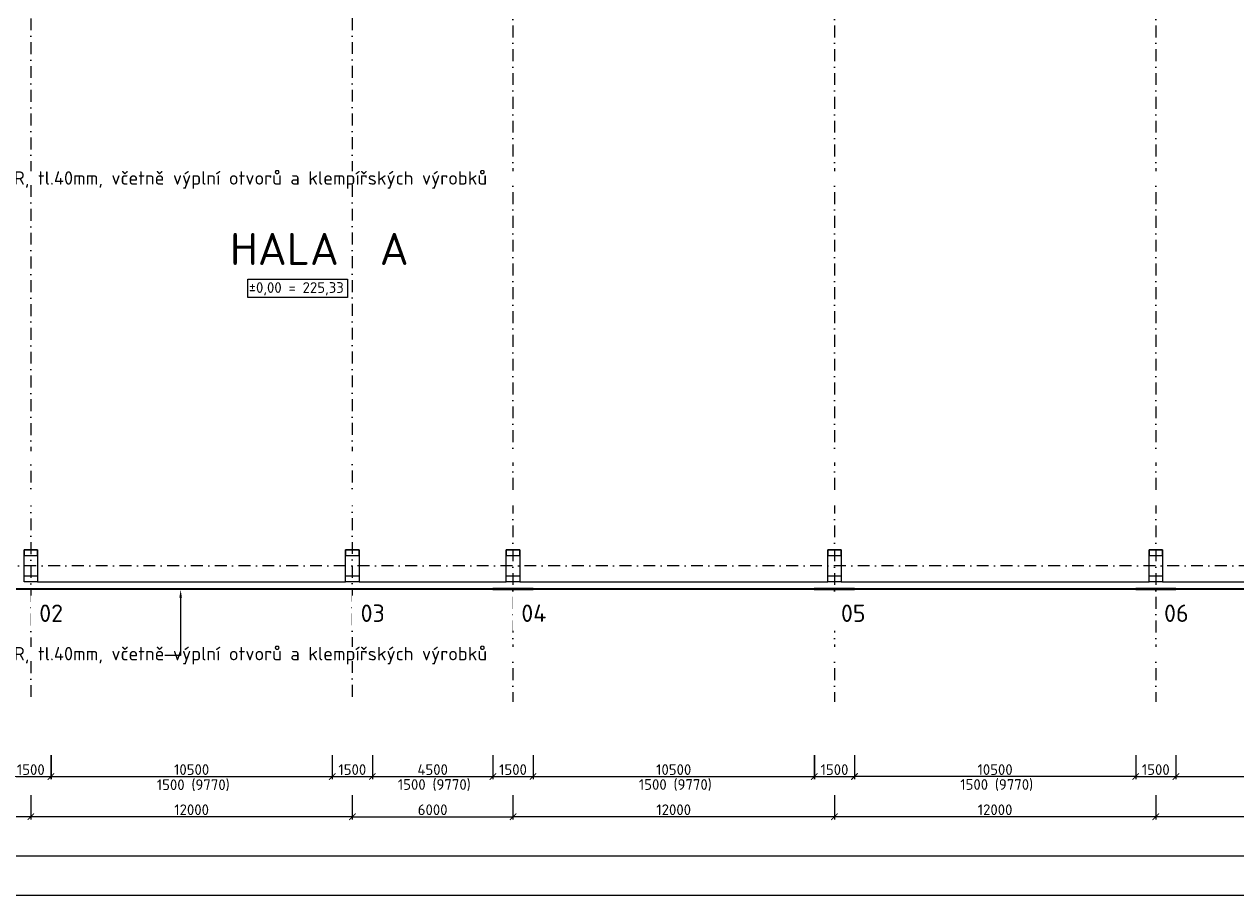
# Model space of a CAD drawing. Header units: millimetres. Extents: x -796345 to 3713765, y -2985421 to 2187451.
# Tile 189 of 256: x 311750 to 356987, y -12435 to 20227. Entities that reach past the tile are written whole.
import ezdxf
from ezdxf import colors
from ezdxf.entities.mleader import LeaderData, LeaderLine
from ezdxf.enums import TextEntityAlignment as Align
from ezdxf.math import Vec2, Vec3

# ---------------------------------------------------------------- set-up
doc = ezdxf.new("R2010")
doc.units = ezdxf.units.MM
doc.header["$PDMODE"] = 1
doc.linetypes.add('CENTERX2', pattern=[101.6, 63.5, -12.7, 12.7, -12.7])
doc.linetypes.add('DASHDOT', pattern=[25.4, 12.7, -6.35, 0, -6.35])
doc.layers.get('Defpoints').update_dxf_attribs({"color": 8})
for name, color, linetype, lineweight in [('A99_N_koty-200', 5, 'Continuous', 5), ('A99_N_osy', 1, 'CENTERX2', 9), ('A99_N_txt-popis-200', 240, 'Continuous', 5), ('A99_N_txt-popis-50', 240, 'Continuous', 9), ('A99_S_kce-pohl', 7, 'Continuous', 5), ('A99_S_otvory', 7, 'Continuous', 5), ('A99_S_sloupy', 7, 'Continuous', 5)]:
    doc.layers.add(name, color=color, linetype=linetype, lineweight=lineweight)
doc.styles.add('A99_kota', font='isocpeur.ttf', dxfattribs={"height": 2})
doc.styles.add('A99_popis', font='isocpeur.ttf')
doc.styles.add('ad_popis 100', font='isocpeur.ttf', dxfattribs={"height": 200})
doc.dimstyles.new('A99_kota_200 new', dxfattribs={"dimscale": 200, "dimtxt": 2, "dimasz": 1.2, "dimexe": 0.5, "dimexo": 1.5, "dimgap": 0.3, "dimtad": 1, "dimdec": 0, "dimzin": 3, "dimdsep": 46, "dimtxsty": 'A99_kota', "dimblk": 'ARCHTICK', "dimcen": 2.5, "dimazin": 2, "dimtfac": 0.75, "dimtdec": 0, "dimtmove": 2, "dimatfit": 0, "dimfxl": 4, "dimfxlon": 1, "dimtolj": 1, "dimtzin": 0, "dimlwd": 5, "dimlwe": 5, "dimarcsym": 0})

# ---------------------------------------------------------------- blocks, each defined once
blk = doc.blocks.new('_ArchTick')
at = {"color": 0, "linetype": 'ByBlock', "const_width": 0.15}
blk.add_lwpolyline([(-0.5, -0.5), (0.5, 0.5)], dxfattribs=at)
blk = doc.blocks.new('*D216')
at = {"layer": 'A99_N_koty-200', "color": 0, "lineweight": 5, "transparency": 16777216}
for p, q in [((354000, -8570), (354000, -9470)), ((366000, -8570), (366000, -9470)), ((366000, -9370), (354000, -9370))]:
    blk.add_line(p, q, dxfattribs=at)
at = {"layer": 'Defpoints', "color": 0, "lineweight": 0, "transparency": 16777216}
for p in [(354000, -6495), (366000, -6495), (354000, -9370)]:
    blk.add_point(p, dxfattribs=at)
at = {"layer": 'A99_N_koty-200', "color": 0, "lineweight": 5, "transparency": 16777216, "xscale": 240, "yscale": 240, "zscale": 240, "rotation": 180}
blk.add_blockref('_ArchTick', (354000, -9370), dxfattribs=at)
at = {"layer": 'A99_N_koty-200', "color": 0, "lineweight": 5, "transparency": 16777216, "xscale": 240, "yscale": 240, "zscale": 240}
blk.add_blockref('_ArchTick', (366000, -9370), dxfattribs=at)
at = {"layer": 'A99_N_koty-200', "color": 0, "transparency": 16777216, "insert": (360000, -9110), "char_height": 400, "attachment_point": 5, "style": 'A99_kota'}
blk.add_mtext('\\A1;12000', dxfattribs=at)
blk = doc.blocks.new('*D217')
at = {"layer": 'A99_N_koty-200', "color": 0, "lineweight": 5, "transparency": 16777216}
for p, q in [((330000, -8570), (330000, -9470)), ((342000, -8570), (342000, -9470)), ((342000, -9370), (330000, -9370))]:
    blk.add_line(p, q, dxfattribs=at)
at = {"layer": 'Defpoints', "color": 0, "lineweight": 0, "transparency": 16777216}
for p in [(330000, -6495), (342000, -6495), (330000, -9370)]:
    blk.add_point(p, dxfattribs=at)
at = {"layer": 'A99_N_koty-200', "color": 0, "lineweight": 5, "transparency": 16777216, "xscale": 240, "yscale": 240, "zscale": 240, "rotation": 180}
blk.add_blockref('_ArchTick', (330000, -9370), dxfattribs=at)
at = {"layer": 'A99_N_koty-200', "color": 0, "lineweight": 5, "transparency": 16777216, "xscale": 240, "yscale": 240, "zscale": 240}
blk.add_blockref('_ArchTick', (342000, -9370), dxfattribs=at)
at = {"layer": 'A99_N_koty-200', "color": 0, "transparency": 16777216, "insert": (336000, -9110), "char_height": 400, "attachment_point": 5, "style": 'A99_kota'}
blk.add_mtext('\\A1;12000', dxfattribs=at)
blk = doc.blocks.new('*D218')
at = {"layer": 'A99_N_koty-200', "color": 0, "lineweight": 5, "transparency": 16777216}
for p, q in [((312000, -8570), (312000, -9470)), ((324000, -8570), (324000, -9470)), ((324000, -9370), (312000, -9370))]:
    blk.add_line(p, q, dxfattribs=at)
at = {"layer": 'Defpoints', "color": 0, "lineweight": 0, "transparency": 16777216}
for p in [(312000, -6495), (324000, -6495), (312000, -9370)]:
    blk.add_point(p, dxfattribs=at)
at = {"layer": 'A99_N_koty-200', "color": 0, "lineweight": 5, "transparency": 16777216, "xscale": 240, "yscale": 240, "zscale": 240, "rotation": 180}
blk.add_blockref('_ArchTick', (312000, -9370), dxfattribs=at)
at = {"layer": 'A99_N_koty-200', "color": 0, "lineweight": 5, "transparency": 16777216, "xscale": 240, "yscale": 240, "zscale": 240}
blk.add_blockref('_ArchTick', (324000, -9370), dxfattribs=at)
at = {"layer": 'A99_N_koty-200', "color": 0, "transparency": 16777216, "insert": (318000, -9110), "char_height": 400, "attachment_point": 5, "style": 'A99_kota'}
blk.add_mtext('\\A1;12000', dxfattribs=at)
blk = doc.blocks.new('*D219')
at = {"layer": 'A99_N_koty-200', "color": 0, "lineweight": 5, "transparency": 16777216}
for p, q in [((300000, -8570), (300000, -9470)), ((312000, -8570), (312000, -9470)), ((312000, -9370), (300000, -9370))]:
    blk.add_line(p, q, dxfattribs=at)
at = {"layer": 'Defpoints', "color": 0, "lineweight": 0, "transparency": 16777216}
for p in [(300000, -6495), (312000, -6495), (300000, -9370)]:
    blk.add_point(p, dxfattribs=at)
at = {"layer": 'A99_N_koty-200', "color": 0, "lineweight": 5, "transparency": 16777216, "xscale": 240, "yscale": 240, "zscale": 240, "rotation": 180}
blk.add_blockref('_ArchTick', (300000, -9370), dxfattribs=at)
at = {"layer": 'A99_N_koty-200', "color": 0, "lineweight": 5, "transparency": 16777216, "xscale": 240, "yscale": 240, "zscale": 240}
blk.add_blockref('_ArchTick', (312000, -9370), dxfattribs=at)
at = {"layer": 'A99_N_koty-200', "color": 0, "transparency": 16777216, "insert": (306000, -9110), "char_height": 400, "attachment_point": 5, "style": 'A99_kota'}
blk.add_mtext('\\A1;12000', dxfattribs=at)
blk = doc.blocks.new('*D242')
at = {"layer": 'A99_N_koty-200', "color": 0, "lineweight": 5, "transparency": 16777216}
for p, q in [((299460, -11502), (299460, -12402)), ((438875, -11502), (438875, -12402)), ((299460, -12302), (438875, -12302))]:
    blk.add_line(p, q, dxfattribs=at)
at = {"layer": 'Defpoints', "color": 0, "lineweight": 0, "transparency": 16777216}
for p in [(299460, -890), (438875, -890), (438875, -12302)]:
    blk.add_point(p, dxfattribs=at)
at = {"layer": 'A99_N_koty-200', "color": 0, "lineweight": 5, "transparency": 16777216, "xscale": 240, "yscale": 240, "zscale": 240, "rotation": 180}
blk.add_blockref('_ArchTick', (299460, -12302), dxfattribs=at)
at = {"layer": 'A99_N_koty-200', "color": 0, "lineweight": 5, "transparency": 16777216, "xscale": 240, "yscale": 240, "zscale": 240}
blk.add_blockref('_ArchTick', (438875, -12302), dxfattribs=at)
at = {"layer": 'A99_N_koty-200', "color": 0, "transparency": 16777216, "insert": (369167, -12042), "char_height": 400, "attachment_point": 5, "style": 'A99_kota'}
blk.add_mtext('\\A1;139415', dxfattribs=at)
blk = doc.blocks.new('*D261')
at = {"layer": 'A99_N_koty-200', "color": 0, "lineweight": 5, "transparency": 16777216}
for p, q in [((311245, -7070), (311245, -7970)), ((312745, -7070), (312745, -7970)), ((311245, -7870), (312745, -7870))]:
    blk.add_line(p, q, dxfattribs=at)
at = {"layer": 'Defpoints', "color": 0, "lineweight": 0, "transparency": 16777216}
for p in [(311245, -1132), (312745, -1132), (312745, -7870)]:
    blk.add_point(p, dxfattribs=at)
at = {"layer": 'A99_N_koty-200', "color": 0, "lineweight": 5, "transparency": 16777216, "xscale": 240, "yscale": 240, "zscale": 240, "rotation": 180}
blk.add_blockref('_ArchTick', (311245, -7870), dxfattribs=at)
at = {"layer": 'A99_N_koty-200', "color": 0, "lineweight": 5, "transparency": 16777216, "xscale": 240, "yscale": 240, "zscale": 240}
blk.add_blockref('_ArchTick', (312745, -7870), dxfattribs=at)
at = {"layer": 'A99_N_koty-200', "color": 0, "transparency": 16777216, "insert": (311995, -7610), "char_height": 400, "attachment_point": 5, "style": 'A99_kota'}
blk.add_mtext('\\A1;1500', dxfattribs=at)
blk = doc.blocks.new('*D262')
at = {"layer": 'A99_N_koty-200', "color": 0, "lineweight": 5, "transparency": 16777216}
for p, q in [((323250, -7070), (323250, -7970)), ((324750, -7070), (324750, -7970)), ((323250, -7870), (324750, -7870))]:
    blk.add_line(p, q, dxfattribs=at)
at = {"layer": 'Defpoints', "color": 0, "lineweight": 0, "transparency": 16777216}
for p in [(323250, -1132), (324750, -1132), (324750, -7870)]:
    blk.add_point(p, dxfattribs=at)
at = {"layer": 'A99_N_koty-200', "color": 0, "lineweight": 5, "transparency": 16777216, "xscale": 240, "yscale": 240, "zscale": 240, "rotation": 180}
blk.add_blockref('_ArchTick', (323250, -7870), dxfattribs=at)
at = {"layer": 'A99_N_koty-200', "color": 0, "lineweight": 5, "transparency": 16777216, "xscale": 240, "yscale": 240, "zscale": 240}
blk.add_blockref('_ArchTick', (324750, -7870), dxfattribs=at)
at = {"layer": 'A99_N_koty-200', "color": 0, "transparency": 16777216, "insert": (324000, -7610), "char_height": 400, "attachment_point": 5, "style": 'A99_kota'}
blk.add_mtext('\\A1;1500', dxfattribs=at)
blk = doc.blocks.new('*D263')
at = {"layer": 'A99_N_koty-200', "color": 0, "lineweight": 5, "transparency": 16777216}
for p, q in [((324750, -7070), (324750, -7970)), ((329250, -7070), (329250, -7970)), ((324750, -7870), (329250, -7870))]:
    blk.add_line(p, q, dxfattribs=at)
at = {"layer": 'Defpoints', "color": 0, "lineweight": 0, "transparency": 16777216}
for p in [(324750, -1132), (329250, -1132), (329250, -7870)]:
    blk.add_point(p, dxfattribs=at)
at = {"layer": 'A99_N_koty-200', "color": 0, "lineweight": 5, "transparency": 16777216, "xscale": 240, "yscale": 240, "zscale": 240, "rotation": 180}
blk.add_blockref('_ArchTick', (324750, -7870), dxfattribs=at)
at = {"layer": 'A99_N_koty-200', "color": 0, "lineweight": 5, "transparency": 16777216, "xscale": 240, "yscale": 240, "zscale": 240}
blk.add_blockref('_ArchTick', (329250, -7870), dxfattribs=at)
at = {"layer": 'A99_N_koty-200', "color": 0, "transparency": 16777216, "insert": (327000, -7610), "char_height": 400, "attachment_point": 5, "style": 'A99_kota'}
blk.add_mtext('\\A1;4500', dxfattribs=at)
blk = doc.blocks.new('*D264')
at = {"layer": 'A99_N_koty-200', "color": 0, "lineweight": 5, "transparency": 16777216}
for p, q in [((329250, -7070), (329250, -7970)), ((330750, -7070), (330750, -7970)), ((329250, -7870), (330750, -7870))]:
    blk.add_line(p, q, dxfattribs=at)
at = {"layer": 'Defpoints', "color": 0, "lineweight": 0, "transparency": 16777216}
for p in [(329250, -1132), (330750, -1132), (330750, -7870)]:
    blk.add_point(p, dxfattribs=at)
at = {"layer": 'A99_N_koty-200', "color": 0, "lineweight": 5, "transparency": 16777216, "xscale": 240, "yscale": 240, "zscale": 240, "rotation": 180}
blk.add_blockref('_ArchTick', (329250, -7870), dxfattribs=at)
at = {"layer": 'A99_N_koty-200', "color": 0, "lineweight": 5, "transparency": 16777216, "xscale": 240, "yscale": 240, "zscale": 240}
blk.add_blockref('_ArchTick', (330750, -7870), dxfattribs=at)
at = {"layer": 'A99_N_koty-200', "color": 0, "transparency": 16777216, "insert": (330000, -7610), "char_height": 400, "attachment_point": 5, "style": 'A99_kota'}
blk.add_mtext('\\A1;1500', dxfattribs=at)
blk = doc.blocks.new('*D265')
at = {"layer": 'A99_N_koty-200', "color": 0, "lineweight": 5, "transparency": 16777216}
for p, q in [((341254, -7071), (341254, -7971)), ((342754, -7071), (342754, -7971)), ((341254, -7871), (342754, -7871))]:
    blk.add_line(p, q, dxfattribs=at)
at = {"layer": 'Defpoints', "color": 0, "lineweight": 0, "transparency": 16777216}
for p in [(341254, -1132), (342754, -1132), (342754, -7871)]:
    blk.add_point(p, dxfattribs=at)
at = {"layer": 'A99_N_koty-200', "color": 0, "lineweight": 5, "transparency": 16777216, "xscale": 240, "yscale": 240, "zscale": 240, "rotation": 180}
blk.add_blockref('_ArchTick', (341254, -7871), dxfattribs=at)
at = {"layer": 'A99_N_koty-200', "color": 0, "lineweight": 5, "transparency": 16777216, "xscale": 240, "yscale": 240, "zscale": 240}
blk.add_blockref('_ArchTick', (342754, -7871), dxfattribs=at)
at = {"layer": 'A99_N_koty-200', "color": 0, "transparency": 16777216, "insert": (342004, -7611), "char_height": 400, "attachment_point": 5, "style": 'A99_kota'}
blk.add_mtext('\\A1;1500', dxfattribs=at)
blk = doc.blocks.new('*D266')
at = {"layer": 'A99_N_koty-200', "color": 0, "lineweight": 5, "transparency": 16777216}
for p, q in [((353250, -7069), (353250, -7969)), ((354750, -7069), (354750, -7969)), ((353250, -7869), (354750, -7869))]:
    blk.add_line(p, q, dxfattribs=at)
at = {"layer": 'Defpoints', "color": 0, "lineweight": 0, "transparency": 16777216}
for p in [(353250, -1131), (354750, -1131), (354750, -7869)]:
    blk.add_point(p, dxfattribs=at)
at = {"layer": 'A99_N_koty-200', "color": 0, "lineweight": 5, "transparency": 16777216, "xscale": 240, "yscale": 240, "zscale": 240, "rotation": 180}
blk.add_blockref('_ArchTick', (353250, -7869), dxfattribs=at)
at = {"layer": 'A99_N_koty-200', "color": 0, "lineweight": 5, "transparency": 16777216, "xscale": 240, "yscale": 240, "zscale": 240}
blk.add_blockref('_ArchTick', (354750, -7869), dxfattribs=at)
at = {"layer": 'A99_N_koty-200', "color": 0, "transparency": 16777216, "insert": (354000, -7609), "char_height": 400, "attachment_point": 5, "style": 'A99_kota'}
blk.add_mtext('\\A1;1500', dxfattribs=at)
blk = doc.blocks.new('*D267')
at = {"layer": 'A99_N_koty-200', "color": 0, "lineweight": 5, "transparency": 16777216}
for p, q in [((354750, -7070), (354750, -7970)), ((365250, -7070), (365250, -7970)), ((354750, -7870), (365250, -7870))]:
    blk.add_line(p, q, dxfattribs=at)
at = {"layer": 'Defpoints', "color": 0, "lineweight": 0, "transparency": 16777216}
for p in [(354750, -1132), (365250, -1132), (365250, -7870)]:
    blk.add_point(p, dxfattribs=at)
at = {"layer": 'A99_N_koty-200', "color": 0, "lineweight": 5, "transparency": 16777216, "xscale": 240, "yscale": 240, "zscale": 240, "rotation": 180}
blk.add_blockref('_ArchTick', (354750, -7870), dxfattribs=at)
at = {"layer": 'A99_N_koty-200', "color": 0, "lineweight": 5, "transparency": 16777216, "xscale": 240, "yscale": 240, "zscale": 240}
blk.add_blockref('_ArchTick', (365250, -7870), dxfattribs=at)
at = {"layer": 'A99_N_koty-200', "color": 0, "transparency": 16777216, "insert": (360000, -7610), "char_height": 400, "attachment_point": 5, "style": 'A99_kota'}
blk.add_mtext('\\A1;10500', dxfattribs=at)
blk = doc.blocks.new('*D271')
at = {"layer": 'A99_N_koty-200', "color": 0, "lineweight": 5, "transparency": 16777216}
for p, q in [((312750, -7070), (312750, -7970)), ((323250, -7070), (323250, -7970)), ((312750, -7870), (323250, -7870))]:
    blk.add_line(p, q, dxfattribs=at)
at = {"layer": 'Defpoints', "color": 0, "lineweight": 0, "transparency": 16777216}
for p in [(312750, -890), (323250, -890), (323250, -7870)]:
    blk.add_point(p, dxfattribs=at)
at = {"layer": 'A99_N_koty-200', "color": 0, "lineweight": 5, "transparency": 16777216, "xscale": 240, "yscale": 240, "zscale": 240, "rotation": 180}
blk.add_blockref('_ArchTick', (312750, -7870), dxfattribs=at)
at = {"layer": 'A99_N_koty-200', "color": 0, "lineweight": 5, "transparency": 16777216, "xscale": 240, "yscale": 240, "zscale": 240}
blk.add_blockref('_ArchTick', (323250, -7870), dxfattribs=at)
at = {"layer": 'A99_N_koty-200', "color": 0, "transparency": 16777216, "insert": (318000, -7610), "char_height": 400, "attachment_point": 5, "style": 'A99_kota'}
blk.add_mtext('\\A1;10500', dxfattribs=at)
blk = doc.blocks.new('*D272')
at = {"layer": 'A99_N_koty-200', "color": 0, "lineweight": 5, "transparency": 16777216}
for p, q in [((324000, -8570), (324000, -9470)), ((330000, -8570), (330000, -9470)), ((324000, -9370), (330000, -9370))]:
    blk.add_line(p, q, dxfattribs=at)
at = {"layer": 'Defpoints', "color": 0, "lineweight": 0, "transparency": 16777216}
for p in [(324000, -5085), (330000, -5085), (330000, -9370)]:
    blk.add_point(p, dxfattribs=at)
at = {"layer": 'A99_N_koty-200', "color": 0, "lineweight": 5, "transparency": 16777216, "xscale": 240, "yscale": 240, "zscale": 240, "rotation": 180}
blk.add_blockref('_ArchTick', (324000, -9370), dxfattribs=at)
at = {"layer": 'A99_N_koty-200', "color": 0, "lineweight": 5, "transparency": 16777216, "xscale": 240, "yscale": 240, "zscale": 240}
blk.add_blockref('_ArchTick', (330000, -9370), dxfattribs=at)
at = {"layer": 'A99_N_koty-200', "color": 0, "transparency": 16777216, "insert": (327000, -9110), "char_height": 400, "attachment_point": 5, "style": 'A99_kota'}
blk.add_mtext('\\A1;6000', dxfattribs=at)
blk = doc.blocks.new('*D273')
at = {"layer": 'A99_N_koty-200', "color": 0, "lineweight": 5, "transparency": 16777216}
for p, q in [((342000, -8570), (342000, -9470)), ((354000, -8570), (354000, -9470)), ((354000, -9370), (342000, -9370))]:
    blk.add_line(p, q, dxfattribs=at)
at = {"layer": 'Defpoints', "color": 0, "lineweight": 0, "transparency": 16777216}
for p in [(342000, -6495), (354000, -6495), (342000, -9370)]:
    blk.add_point(p, dxfattribs=at)
at = {"layer": 'A99_N_koty-200', "color": 0, "lineweight": 5, "transparency": 16777216, "xscale": 240, "yscale": 240, "zscale": 240, "rotation": 180}
blk.add_blockref('_ArchTick', (342000, -9370), dxfattribs=at)
at = {"layer": 'A99_N_koty-200', "color": 0, "lineweight": 5, "transparency": 16777216, "xscale": 240, "yscale": 240, "zscale": 240}
blk.add_blockref('_ArchTick', (354000, -9370), dxfattribs=at)
at = {"layer": 'A99_N_koty-200', "color": 0, "transparency": 16777216, "insert": (348000, -9110), "char_height": 400, "attachment_point": 5, "style": 'A99_kota'}
blk.add_mtext('\\A1;12000', dxfattribs=at)
blk = doc.blocks.new('*D281')
at = {"layer": 'A99_N_koty-200', "color": 0, "lineweight": 5, "transparency": 16777216}
for p, q in [((300000, -10030), (300000, -10930)), ((438550, -10030), (438550, -10930)), ((300000, -10830), (438550, -10830))]:
    blk.add_line(p, q, dxfattribs=at)
at = {"layer": 'Defpoints', "color": 0, "lineweight": 0, "transparency": 16777216}
for p in [(300000, -5085), (438550, -5085), (438550, -10830)]:
    blk.add_point(p, dxfattribs=at)
at = {"layer": 'A99_N_koty-200', "color": 0, "lineweight": 5, "transparency": 16777216, "xscale": 240, "yscale": 240, "zscale": 240, "rotation": 180}
blk.add_blockref('_ArchTick', (300000, -10830), dxfattribs=at)
at = {"layer": 'A99_N_koty-200', "color": 0, "lineweight": 5, "transparency": 16777216, "xscale": 240, "yscale": 240, "zscale": 240}
blk.add_blockref('_ArchTick', (438550, -10830), dxfattribs=at)
at = {"layer": 'A99_N_koty-200', "color": 0, "transparency": 16777216, "insert": (369275, -10570), "char_height": 400, "attachment_point": 5, "style": 'A99_kota'}
blk.add_mtext('\\A1;138550', dxfattribs=at)
blk = doc.blocks.new('*D282')
at = {"layer": 'A99_N_koty-200', "color": 0, "lineweight": 5, "transparency": 16777216}
for p, q in [((330750, -7070), (330750, -7970)), ((341250, -7070), (341250, -7970)), ((330750, -7870), (341250, -7870))]:
    blk.add_line(p, q, dxfattribs=at)
at = {"layer": 'Defpoints', "color": 0, "lineweight": 0, "transparency": 16777216}
for p in [(330750, -870), (341250, -890), (341250, -7870)]:
    blk.add_point(p, dxfattribs=at)
at = {"layer": 'A99_N_koty-200', "color": 0, "lineweight": 5, "transparency": 16777216, "xscale": 240, "yscale": 240, "zscale": 240, "rotation": 180}
blk.add_blockref('_ArchTick', (330750, -7870), dxfattribs=at)
at = {"layer": 'A99_N_koty-200', "color": 0, "lineweight": 5, "transparency": 16777216, "xscale": 240, "yscale": 240, "zscale": 240}
blk.add_blockref('_ArchTick', (341250, -7870), dxfattribs=at)
at = {"layer": 'A99_N_koty-200', "color": 0, "transparency": 16777216, "insert": (336000, -7610), "char_height": 400, "attachment_point": 5, "style": 'A99_kota'}
blk.add_mtext('\\A1;10500', dxfattribs=at)
blk = doc.blocks.new('*D283')
at = {"layer": 'A99_N_koty-200', "color": 0, "lineweight": 5, "transparency": 16777216}
for p, q in [((342750, -7070), (342750, -7970)), ((353250, -7070), (353250, -7970)), ((353250, -7870), (342750, -7870))]:
    blk.add_line(p, q, dxfattribs=at)
at = {"layer": 'Defpoints', "color": 0, "lineweight": 0, "transparency": 16777216}
for p in [(342750, -890), (353250, -870), (342750, -7870)]:
    blk.add_point(p, dxfattribs=at)
at = {"layer": 'A99_N_koty-200', "color": 0, "lineweight": 5, "transparency": 16777216, "xscale": 240, "yscale": 240, "zscale": 240, "rotation": 180}
blk.add_blockref('_ArchTick', (342750, -7870), dxfattribs=at)
at = {"layer": 'A99_N_koty-200', "color": 0, "lineweight": 5, "transparency": 16777216, "xscale": 240, "yscale": 240, "zscale": 240}
blk.add_blockref('_ArchTick', (353250, -7870), dxfattribs=at)
at = {"layer": 'A99_N_koty-200', "color": 0, "transparency": 16777216, "insert": (348000, -7610), "char_height": 400, "attachment_point": 5, "style": 'A99_kota'}
blk.add_mtext('\\A1;10500', dxfattribs=at)

msp = doc.modelspace()

# ---------------------------------------------------------------- linework, layer by layer
at = {"layer": 'A99_N_koty-200', "lineweight": 9}
msp.add_lwpolyline([(320100, 10710), (323820, 10710), (323820, 10025), (320100, 10025)], close=True, dxfattribs=at)
at = {"layer": 'A99_N_osy', "linetype": 'DASHDOT', "ltscale": 35}
for p, q in [((330000, 100200), (330000, -5085)), ((342000, 100200), (342000, -5085)), ((354000, 100200), (354000, -5085)), ((324000, 29340.8), (324000, -5085)), ((312000, 24000), (312000, -5085)), ((487349.6, 0), (296400, 0))]:
    msp.add_line(p, q, dxfattribs=at)
at = {"layer": 'A99_S_kce-pohl'}
for p, q in [((312250, -600), (323750, -600)), ((312250, -600), (323750, -600)), ((324250, -600), (329750, -600)), ((324250, -600), (329750, -600)), ((330250, -600), (341750, -600)), ((330250, -600), (341750, -600)), ((342250, -600), (353750, -600)), ((342250, -600), (353750, -600)), ((354250, -600), (365750, -600)), ((354250, -600), (365750, -600))]:
    msp.add_line(p, q, dxfattribs=at)
at = {"layer": 'A99_S_otvory', "color": 30, "lineweight": 20}
for p, q in [((311250, -850), (312750, -850)), ((312750, -890), (311250, -890)), ((312750, -850), (312750, -890)), ((312750, -850), (323250, -850)), ((323250, -890), (312750, -890)), ((323250, -850), (323250, -890)), ((323250, -850), (324750, -850)), ((324750, -890), (323250, -890)), ((324750, -850), (324750, -890)), ((324750, -850), (329250, -850)), ((329250, -890), (324750, -890)), ((329250, -850), (329250, -890)), ((330750, -850), (329250, -850)), ((329250, -890), (330750, -890)), ((330750, -850), (330750, -890)), ((330750, -850), (341250, -850)), ((341250, -890), (330750, -890)), ((341250, -850), (341250, -890)), ((342750, -850), (341250, -850)), ((341250, -890), (342750, -890)), ((342750, -850), (342750, -890)), ((342750, -850), (353250, -850)), ((353250, -890), (342750, -890)), ((353250, -850), (353250, -890)), ((354750, -850), (353250, -850)), ((353250, -890), (354750, -890)), ((354750, -850), (354750, -890)), ((354750, -850), (365250, -850)), ((365250, -890), (354750, -890))]:
    msp.add_line(p, q, dxfattribs=at)
at = {"layer": 'A99_S_sloupy', "lineweight": 9, "ltscale": 2}
for p, q in [((353750, 380), (354250, 380)), ((353750, -380), (354250, -380))]:
    msp.add_line(p, q, dxfattribs=at)
at = {"layer": 'A99_S_sloupy', "linetype": 'Continuous', "ltscale": 2}
for points in [[(312250, -600), (311750, -600), (311750, 600), (312250, 600)], [(324250, -600), (323750, -600), (323750, 600), (324250, 600)], [(330250, -600), (329750, -600), (329750, 600), (330250, 600)], [(342250, -600), (341750, -600), (341750, 600), (342250, 600)], [(354250, -600), (353750, -600), (353750, 600), (354250, 600)]]:
    msp.add_lwpolyline(points, close=True, dxfattribs=at)
at = {"layer": 'A99_S_sloupy', "linetype": 'Continuous', "lineweight": 20, "ltscale": 2}
for points in [[(312250, 600), (311750, 600), (311750, 380), (312250, 380)], [(324250, 600), (323750, 600), (323750, 380), (324250, 380)], [(330250, 600), (329750, 600), (329750, 380), (330250, 380)], [(342250, 600), (341750, 600), (341750, 380), (342250, 380)], [(354250, 600), (353750, 600), (353750, 380), (354250, 380)], [(312250, -600), (311750, -600), (311750, -380), (312250, -380)], [(324250, -600), (323750, -600), (323750, -380), (324250, -380)], [(330250, -600), (329750, -600), (329750, -380), (330250, -380)], [(342250, -600), (341750, -600), (341750, -380), (342250, -380)], [(354250, -600), (353750, -600), (353750, -380), (354250, -380)]]:
    msp.add_lwpolyline(points, close=True, dxfattribs=at)
at = {"layer": 'A99_S_sloupy', "ltscale": 2}
msp.add_lwpolyline([(354250, -600), (353750, -600), (353750, 600), (354250, 600)], close=True, dxfattribs=at)

# ---------------------------------------------------------------- texts
at = {"layer": 'A99_N_koty-200', "style": 'A99_kota'}
msp.add_text('±0,00 = 225,33', height=400, dxfattribs=at).set_placement((320131.6, 10192.9))
for p in [(318060, -8376.7), (327060, -8367.2), (336060, -8367.2), (348060, -8366.5)]:
    msp.add_text('1500 (9770)', height=400, dxfattribs=at).set_placement(p, align=Align.CENTER)
at = {"layer": 'A99_N_txt-popis-200', "lineweight": 9, "ltscale": 5, "style": 'ad_popis 100'}
msp.add_text('HALA  A', height=1200, dxfattribs=at).set_placement((319435, 11235))
at = {"layer": 'A99_N_txt-popis-200', "color": 1, "lineweight": 0, "insert": (354310, -1445), "char_height": 650, "attachment_point": 1, "style": 'ad_popis 100'}
msp.add_mtext_dynamic_manual_height_columns('06', width=832.5, gutter_width=1000, heights=[0], dxfattribs=at)

# ---------------------------------------------------------------- dimensions: what is measured, and where the dimension line sits
at = {"layer": 'A99_N_koty-200'}
for base, p1, p2, picture, middle in [((354750, -7869.2), (353250, -1130.9), (354750, -1130.9), '*D266', (354000, -7609.2)), ((365250, -7870), (354750, -1131.6), (365250, -1131.6), '*D267', (360000, -7610)), ((438550, -10830), (300000, -5085), (438550, -5085), '*D281', (369275, -10570)), ((330000, -9370), (324000, -5085), (330000, -5085), '*D272', (327000, -9110))]:
    dim = msp.add_linear_dim(base=base, p1=p1, p2=p2, dimstyle='A99_kota_200 new', override={"dimscale": 0, "dimtix": 1, "dimtofl": 1, "dimtmove": 1, "dimatfit": 1}, dxfattribs=at)
    dim.commit()
    dim.dimension.update_dxf_attribs({"geometry": picture, "text_midpoint": middle})
for base, p1, p2, picture, middle in [((300000, -9370), (312000, -6495), (300000, -6495), '*D219', (306000, -9110)), ((312000, -9370), (324000, -6495), (312000, -6495), '*D218', (318000, -9110)), ((330000, -9370), (342000, -6495), (330000, -6495), '*D217', (336000, -9110)), ((342000, -9370), (354000, -6495), (342000, -6495), '*D273', (348000, -9110)), ((354000, -9370), (366000, -6495), (354000, -6495), '*D216', (360000, -9110))]:
    dim = msp.add_linear_dim(base=base, p1=p1, p2=p2, angle=180, dimstyle='A99_kota_200 new', override={"dimscale": 0, "dimtix": 1, "dimtofl": 1, "dimtmove": 1, "dimatfit": 1}, dxfattribs=at)
    dim.commit()
    dim.dimension.update_dxf_attribs({"geometry": picture, "text_midpoint": middle})

# ---------------------------------------------------------------- leaders
at = {"layer": 'A99_N_txt-popis-50', "lineweight": 9}
ml = msp.add_multileader_mtext('Standard', dxfattribs=at)
ml.set_content('\\A1;{\\C256;výměna stávajících sekčních vrat za nová  }', color=1, style='A99_popis')
ml.set_leader_properties(color=256, linetype='ByLayer', lineweight=-1)
ml.build(insert=Vec2(0, 0))
ml.multileader.update_dxf_attribs({"dogleg_length": 6.4, "arrow_head_size": 200, "scale": 200})
ctx = ml.context
ctx.base_point, ctx.scale, ctx.char_height, ctx.arrow_head_size, ctx.landing_gap_size, ctx.plane_origin = Vec3(2700, 5010), 200, 400, 200, 400, Vec3(2512.5, -3085)
notes = []
notes.append((ctx, [(0, (1, 1, 0), (1420, 5010), (1, 0), 1280, [(0, [(-175, 5010)], 0, [])])]))
ctx.mtext.insert, ctx.mtext.width, ctx.mtext.flow_direction = Vec3(3100, 5210.2), 5995, 5
for ctx, leaders in notes:
    for number, flags, end, landing, length, lines in leaders:
        leader = LeaderData()
        leader.index, (leader.has_last_leader_line, leader.has_dogleg_vector, leader.attachment_direction) = number, flags
        leader.last_leader_point, leader.dogleg_vector, leader.dogleg_length = Vec3(end), Vec3(landing), length
        for number, points, colour, breaks in lines:
            line = LeaderLine()
            line.index, line.vertices, line.color, line.breaks = number, Vec3.list(points), colors.encode_raw_color(colour), breaks
            leader.lines.append(line)
        ctx.leaders.append(leader)

# ---------------------------------------------------------------- next in the draw order: texts
at = {"layer": 'A99_N_txt-popis-200', "color": 1, "lineweight": 0, "char_height": 650, "attachment_point": 1, "style": 'ad_popis 100', "bg_fill": 2}
for s, insert in [('02', (312310, -1445)), ('03', (324310, -1445)), ('04', (330310, -1445)), ('05', (342245.1, -1445))]:
    msp.add_mtext_dynamic_manual_height_columns(s, width=832.5, gutter_width=1000, heights=[0], dxfattribs=dict(at, insert=insert))

# ---------------------------------------------------------------- next in the draw order: leaders
at = {"layer": 'A99_N_txt-popis-50', "lineweight": 9}
ml = msp.add_multileader_mtext('Standard', dxfattribs=at)
ml.set_content('\\A1;{\\C256;demontáž stěnových panelů PUR, tl.40mm, včetně výplní otvorů a klempířských výrobků}', color=1, style='A99_popis')
ml.set_leader_properties(color=256, linetype='ByLayer', lineweight=-1)
ml.build(insert=Vec2(0, 0))
ml.multileader.update_dxf_attribs({"dogleg_length": 1, "arrow_head_size": 300, "scale": 200})
ctx = ml.context
ctx.base_point, ctx.scale, ctx.char_height, ctx.arrow_head_size, ctx.landing_gap_size, ctx.plane_origin = Vec3(301405, 14410), 200, 500, 300, 250, Vec3(314625, 7554)
notes = []
notes.append((ctx, [(0, (1, 1, 0), (300820, 14410), (1, 0), 585, [(0, [(299485, 14415)], 0, [])])]))
ctx.mtext.insert, ctx.mtext.width, ctx.mtext.flow_direction = Vec3(301655, 14735), 15225, 5
ctx.mtext.has_bg_fill, ctx.mtext.bg_color, ctx.mtext.bg_scale_factor, ctx.mtext.bg_transparency, ctx.mtext.use_window_bg_color = 1, -1073741824, 1, 0, 1
ml = msp.add_multileader_mtext('Standard', dxfattribs=at)
ml.set_content('\\A1;{\\C256;výměna vrat}', color=1, style='A99_popis')
ml.set_leader_properties(color=256, linetype='ByLayer', lineweight=-1)
ml.build(insert=Vec2(0, 0))
ml.multileader.update_dxf_attribs({"dogleg_length": 1, "arrow_head_size": 200, "scale": 200})
ctx = ml.context
ctx.base_point, ctx.scale, ctx.char_height, ctx.arrow_head_size, ctx.landing_gap_size, ctx.plane_origin = Vec3(300930, 4010), 200, 400, 200, 250, Vec3(303735, -5025.8)
notes.append((ctx, [(0, (1, 1, 0), (300285, 4010), (1, 0), 645, [(0, [(299765, 4010)], 0, [])])]))
ctx.mtext.insert, ctx.mtext.width, ctx.mtext.defined_height, ctx.mtext.flow_direction = Vec3(301180, 4270), 3255, 1693.3, 5
ctx.mtext.has_bg_fill, ctx.mtext.bg_color, ctx.mtext.bg_scale_factor, ctx.mtext.bg_transparency, ctx.mtext.use_window_bg_color = 1, -1073741824, 1, 0, 1
for ctx, leaders in notes:
    for number, flags, end, landing, length, lines in leaders:
        leader = LeaderData()
        leader.index, (leader.has_last_leader_line, leader.has_dogleg_vector, leader.attachment_direction) = number, flags
        leader.last_leader_point, leader.dogleg_vector, leader.dogleg_length = Vec3(end), Vec3(landing), length
        for number, points, colour, breaks in lines:
            line = LeaderLine()
            line.index, line.vertices, line.color, line.breaks = number, Vec3.list(points), colors.encode_raw_color(colour), breaks
            leader.lines.append(line)
        ctx.leaders.append(leader)

# ---------------------------------------------------------------- next in the draw order: dimensions: what is measured, and where the dimension line sits
at = {"layer": 'A99_N_koty-200'}
for base, p1, p2, picture, middle in [((438875, -12302.1), (299460, -890), (438875, -890), '*D242', (369167.5, -12042.1)), ((323250, -7870), (312750, -890), (323250, -890), '*D271', (318000, -7610)), ((341250, -7870), (330750, -870), (341250, -890), '*D282', (336000, -7610)), ((312745, -7870), (311245, -1131.6), (312745, -1131.6), '*D261', (311995, -7610)), ((324750, -7870), (323250, -1131.6), (324750, -1131.6), '*D262', (324000, -7610)), ((329250, -7870), (324750, -1131.6), (329250, -1131.6), '*D263', (327000, -7610)), ((330750, -7870), (329250, -1131.6), (330750, -1131.6), '*D264', (330000, -7610)), ((342754.2, -7870.8), (341254.2, -1132.4), (342754.2, -1132.4), '*D265', (342004.2, -7610.8))]:
    dim = msp.add_linear_dim(base=base, p1=p1, p2=p2, dimstyle='A99_kota_200 new', override={"dimscale": 0, "dimtix": 1, "dimtofl": 1, "dimtmove": 1, "dimatfit": 1}, dxfattribs=at)
    dim.commit()
    dim.dimension.update_dxf_attribs({"geometry": picture, "text_midpoint": middle})
dim = msp.add_linear_dim(base=(342750, -7870), p1=(353250, -870), p2=(342750, -890), angle=180, dimstyle='A99_kota_200 new', override={"dimscale": 0, "dimtix": 1, "dimtofl": 1, "dimtmove": 1, "dimatfit": 1}, dxfattribs=at)
dim.commit()
dim.dimension.update_dxf_attribs({"geometry": '*D283', "text_midpoint": (348000, -7610)})

# ---------------------------------------------------------------- next in the draw order: leaders
at = {"layer": 'A99_N_txt-popis-50', "lineweight": 9}
ml = msp.add_multileader_mtext('Standard', dxfattribs=at)
ml.set_content('\\A1;{\\C256;demontáž stěnových panelů PUR, tl.40mm, včetně výplní otvorů a klempířských výrobků}', color=1, style='A99_popis')
ml.set_leader_properties(color=256, linetype='ByLayer', lineweight=-1)
ml.build(insert=Vec2(0, 0))
ml.multileader.update_dxf_attribs({"dogleg_length": 1, "arrow_head_size": 300, "scale": 200})
ctx = ml.context
ctx.base_point, ctx.scale, ctx.char_height, ctx.arrow_head_size, ctx.landing_gap_size, ctx.plane_origin = Vec3(301405, -3355), 200, 500, 300, 250, Vec3(314625, -10211)
notes = []
notes.append((ctx, [(1, (1, 1, 0), (317590, -3355), (-1, 0), 585, [(0, [(317590, -890)], 0, [])])]))
ctx.mtext.insert, ctx.mtext.width, ctx.mtext.flow_direction = Vec3(301655, -3030), 15225, 5
ctx.mtext.has_bg_fill, ctx.mtext.bg_color, ctx.mtext.bg_scale_factor, ctx.mtext.bg_transparency, ctx.mtext.use_window_bg_color = 1, -1073741824, 1, 0, 1
for ctx, leaders in notes:
    for number, flags, end, landing, length, lines in leaders:
        leader = LeaderData()
        leader.index, (leader.has_last_leader_line, leader.has_dogleg_vector, leader.attachment_direction) = number, flags
        leader.last_leader_point, leader.dogleg_vector, leader.dogleg_length = Vec3(end), Vec3(landing), length
        for number, points, colour, breaks in lines:
            line = LeaderLine()
            line.index, line.vertices, line.color, line.breaks = number, Vec3.list(points), colors.encode_raw_color(colour), breaks
            leader.lines.append(line)
        ctx.leaders.append(leader)

# ---------------------------------------------------------------- next in the draw order: leaders
ml = msp.add_multileader_mtext('Standard', dxfattribs=at)
ml.set_content('\\A1;{\\C256;základ 600/500mm, úroveň -1,065m, prostý beton C16/20}', color=1, style='A99_popis')
ml.set_leader_properties(color=256, linetype='ByLayer', lineweight=-1)
ml.build(insert=Vec2(0, 0))
ml.multileader.update_dxf_attribs({"dogleg_length": 3.23, "arrow_head_size": 200, "scale": 200})
ctx = ml.context
ctx.base_point, ctx.scale, ctx.char_height, ctx.arrow_head_size, ctx.landing_gap_size, ctx.plane_origin = Vec3(21815, 2400), 200, 400, 200, 250, Vec3(27702.5, -7905.8)
notes = []
notes.append((ctx, [(0, (1, 1, 0), (21170, 2400), (1, 0), 645, [(0, [(21170, -1127)], 0, [])])]))
ctx.mtext.insert, ctx.mtext.width, ctx.mtext.defined_height, ctx.mtext.flow_direction = Vec3(22065, 2660), 8793.198, 8.47, 5
ctx.mtext.has_bg_fill, ctx.mtext.bg_color, ctx.mtext.bg_scale_factor, ctx.mtext.bg_transparency, ctx.mtext.use_window_bg_color = 1, -1073741824, 1, 0, 1
for ctx, leaders in notes:
    for number, flags, end, landing, length, lines in leaders:
        leader = LeaderData()
        leader.index, (leader.has_last_leader_line, leader.has_dogleg_vector, leader.attachment_direction) = number, flags
        leader.last_leader_point, leader.dogleg_vector, leader.dogleg_length = Vec3(end), Vec3(landing), length
        for number, points, colour, breaks in lines:
            line = LeaderLine()
            line.index, line.vertices, line.color, line.breaks = number, Vec3.list(points), colors.encode_raw_color(colour), breaks
            leader.lines.append(line)
        ctx.leaders.append(leader)

# ---------------------------------------------------------------- next in the draw order: leaders
ml = msp.add_multileader_mtext('Standard', dxfattribs=at)
ml.set_content('\\A1;{\\C256;sanace ŽB sloupů}', color=1, style='A99_popis')
ml.set_leader_properties(color=256, linetype='ByLayer', lineweight=-1)
ml.build(insert=Vec2(0, 0))
ml.multileader.update_dxf_attribs({"dogleg_length": 3.23, "arrow_head_size": 200, "scale": 200})
ctx = ml.context
ctx.base_point, ctx.scale, ctx.char_height, ctx.arrow_head_size, ctx.landing_gap_size, ctx.plane_origin = Vec3(42900, 2440), 200, 400, 200, 250, Vec3(47102.5, -8385.8)
notes = []
notes.append((ctx, [(0, (1, 1, 0), (42255, 2440), (1, 0), 645, [(0, [(42250, 620)], 0, [])])]))
ctx.mtext.insert, ctx.mtext.width, ctx.mtext.flow_direction = Vec3(43150, 2700), 4515, 5
ctx.mtext.has_bg_fill, ctx.mtext.bg_color, ctx.mtext.bg_scale_factor, ctx.mtext.bg_transparency, ctx.mtext.use_window_bg_color = 1, -1073741824, 1, 0, 1
for ctx, leaders in notes:
    for number, flags, end, landing, length, lines in leaders:
        leader = LeaderData()
        leader.index, (leader.has_last_leader_line, leader.has_dogleg_vector, leader.attachment_direction) = number, flags
        leader.last_leader_point, leader.dogleg_vector, leader.dogleg_length = Vec3(end), Vec3(landing), length
        for number, points, colour, breaks in lines:
            line = LeaderLine()
            line.index, line.vertices, line.color, line.breaks = number, Vec3.list(points), colors.encode_raw_color(colour), breaks
            leader.lines.append(line)
        ctx.leaders.append(leader)

doc.saveas('drawing.dxf')
